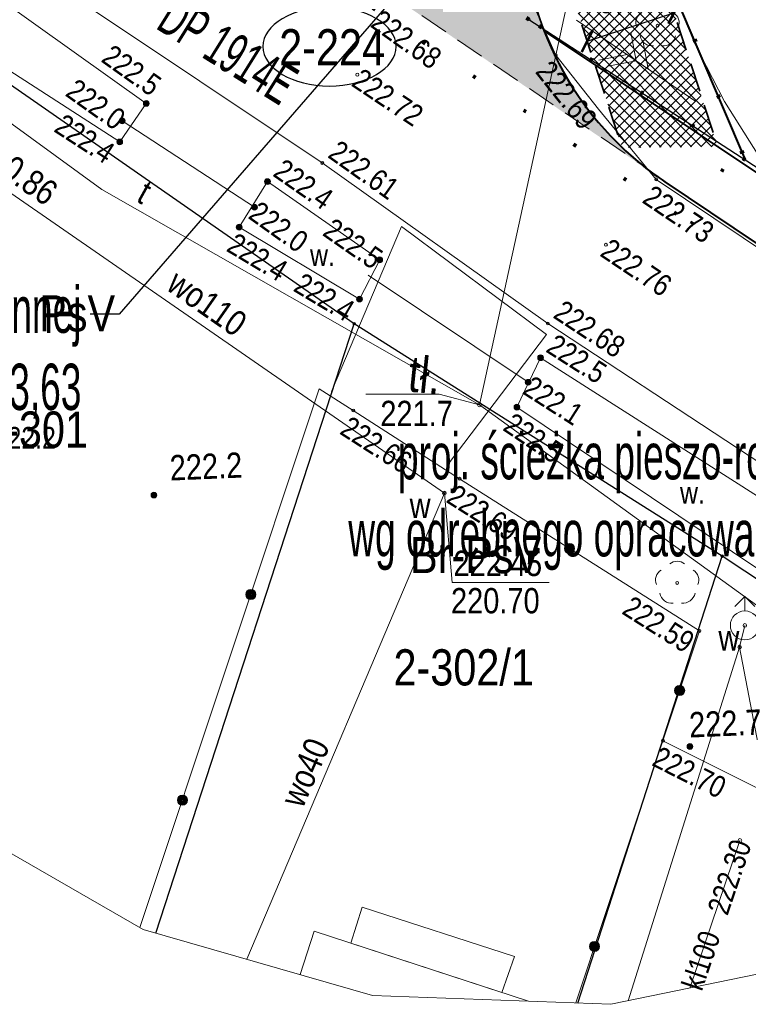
# Model space of a CAD drawing. Header units: metres. Extents: x 6599773 to 13199707, y 5688499 to 11377233.
# Tile 2 of 256: x 6599829 to 6599854, y 5688499 to 5688533. Entities that reach past the tile are written whole.
import ezdxf
from ezdxf import colors
from ezdxf.entities.mleader import LeaderData, LeaderLine
from ezdxf.enums import TextEntityAlignment as Align
from ezdxf.math import Vec2, Vec3

# ---------------------------------------------------------------- set-up
doc = ezdxf.new("R2010")
doc.units = ezdxf.units.M
doc.header["$MEASUREMENT"] = 0
for name, pattern in [('1', [0]), ('1_1', [0]), ('2_OTKJ', [2, 1.5, -0.5]), ('3_EGBU_A', [0]), ('4_SUKP', [0]), ('9', [1, 0, -1]), ('901', [0]), ('BGT', [0]), ('BTO', [0]), ('BUG', [1.5, 1, -0.5]), ('GUK', [2, 1.5, -0.5]), ('GUZ', [1, 0.5, -0.5]), ('KOU', [1.5, 1, -0.5]), ('UPT', [0]), ('UPW', [0])]:
    doc.linetypes.add(name, pattern=pattern)
doc.layers.get('0').update_dxf_attribs({"linetype": 'CONTINUOUS', "lineweight": 5})
doc.layers.get('Defpoints').update_dxf_attribs({"linetype": 'CONTINUOUS', "lineweight": 9})
for name, color, linetype, lineweight in [('_Dzialki', 140, '1', 30), ('_działki do zajęcia', 40, '1_1', 30), ('_kolor ścieżka', 10, '1', 0), ('_kraweznik', 7, 'CONTINUOUS', 35), ('_linie', 7, 'BUG', 5), ('_linie czasowe drogi', 10, '9', 80), ('_linie rozgran', 100, '9', 90), ('_obrzeze', 10, 'BUG', 35), ('_opis', 7, 'CONTINUOUS', 25), ('_wg odrębnego opracowania', 200, 'BTO', 40), ('AS__Nowe_granice', 140, 'CONTINUOUS', 30), ('EBTPO_L_12', 7, '1', 9), ('EGBB_L_0', 7, '3_EGBU_A', 9), ('Kontury', 90, 'GUK', 5), ('Numery_dzialek', 140, 'CONTINUOUS', 30), ('Numery_uzytkow', 90, 'CONTINUOUS', 5), ('OTK_E_T_4', 7, 'CONTINUOUS', 5), ('OTK_L_0', 7, '2_OTKJ', 5), ('OTK_L_5', 7, 'CONTINUOUS', 5), ('OTK_L_8', 7, 'CONTINUOUS', 5), ('OTO_L_0', 7, 'CONTINUOUS', 5), ('OTO_L_1', 7, 'CONTINUOUS', 5), ('OTR_T_0', 7, 'CONTINUOUS', 5), ('OTR_T_1', 7, 'CONTINUOUS', 5), ('OTZ_T_0', 7, 'CONTINUOUS', 13), ('Punkty', 7, 'CONTINUOUS', 9), ('SDROK_T_0', 252, 'CONTINUOUS', 5), ('SDRPK_L_1', 252, 'KOU', 5), ('SUKP_E_T_0', 34, 'CONTINUOUS', 5), ('SUKP_L_0', 34, '4_SUKP', 5), ('SUKR_T_0', 34, 'CONTINUOUS', 5), ('SZOPO_L_0', 7, 'BGT', 9), ('SZZPZ_T_0', 7, 'CONTINUOUS', 9), ('UEEOA_T_9', 1, 'CONTINUOUS', 9), ('UTTOA_T_14', 30, 'CONTINUOUS', 9), ('UTTOC_T_2', 30, 'CONTINUOUS', 9), ('UTTOO_T_2', 30, 'CONTINUOUS', 9), ('UTTPOM_L_0', 30, 'UPT', 9), ('UWWOA_T_2', 5, 'CONTINUOUS', 9), ('UWWOA_T_7', 5, 'CONTINUOUS', 9), ('UWWOC_T_0', 5, 'CONTINUOUS', 9), ('UWWOC_T_2', 5, 'CONTINUOUS', 9), ('UWWOO_T_0', 5, 'CONTINUOUS', 9), ('UWWPM_L_0', 5, 'UPW', 9), ('Uzytki', 90, 'GUZ', 9), ('WWRPP_T_0', 253, 'CONTINUOUS', 9)]:
    doc.layers.add(name, color=color, linetype=linetype, lineweight=lineweight)
doc.layers.add('_kolor jezdnia', color=7, linetype='1', lineweight=0, true_color=0x00dbdb)
doc.layers.add('_podział mój', color=7, linetype='BTO', lineweight=40, true_color=0xdb70ff)
doc.styles.add('opis', font='ARIALN.TTF', dxfattribs={"width": 0.7, "height": 1.1})
doc.styles.add('opis drzewa', font='ARIALN.TTF', dxfattribs={"width": 0.7, "height": 1.6})
doc.styles.add('STYL_ARIAL', font='ARIALN.TTF', dxfattribs={"width": 0.75, "oblique": 0.1})
doc.dimstyles.new('opi', dxfattribs={"dimtxt": 1.1, "dimasz": 0.6, "dimexe": 1, "dimexo": 1, "dimgap": 0.5, "dimtad": 1, "dimzin": 1, "dimtxsty": 'opis', "dimblk": 'ARCHTICK', "dimcen": 2.5, "dimadec": 3, "dimazin": 0, "dimtfac": 1, "dimtmove": 0, "dimatfit": 3, "dimfxl": 1, "dimarcsym": 0})

# ---------------------------------------------------------------- blocks, each defined once
blk = doc.blocks.new('_ArchTick')
at = {"color": 0, "linetype": 'ByBlock', "const_width": 0.15}
blk.add_lwpolyline([(-0.5, -0.5), (0.5, 0.5)], dxfattribs=at)
blk = doc.blocks.new('*D293')
at = {"layer": '_opis', "color": 0, "lineweight": -2, "transparency": 16777216}
blk.add_line((6599848.62, 5688532.389), (6599851.62, 5688533.369), dxfattribs=at)
at = {"layer": 'Defpoints', "color": 0, "transparency": 16777216}
for p in [(6599851.62, 5688533.369), (6599851.62, 5688533.369), (6599848.62, 5688532.389)]:
    blk.add_point(p, dxfattribs=at)
at = {"layer": '_opis', "color": 0, "lineweight": -2, "transparency": 16777216, "xscale": 0.6, "yscale": 0.6, "zscale": 0.6}
for p, rotation in [((6599851.62, 5688533.369), 18.09328466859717), ((6599848.62, 5688532.389), 198.0932846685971)]:
    blk.add_blockref('_ArchTick', p, dxfattribs=dict(at, rotation=rotation))
at = {"layer": '_opis', "color": 0, "transparency": 16777216, "insert": (6599849.759, 5688533.983), "char_height": 1.1, "attachment_point": 5, "rotation": 18.0933, "style": 'opis'}
blk.add_mtext('3,16', dxfattribs=at)
blk = doc.blocks.new('_Dot')
at = {"color": 0, "linetype": 'ByBlock', "lineweight": -2}
blk.add_line((-0.5, 0), (-1, 0), dxfattribs=at)
at = {"color": 0, "linetype": 'ByBlock', "const_width": 0.5}
blk.add_lwpolyline([(-0.25, 0, 1), (0.25, 0, 1)], format="xyb", close=True, dxfattribs=at)
blk = doc.blocks.new('GRO')
at = {"linetype": 'Continuous'}
blk.add_circle((0, 0), 0.045, dxfattribs=at)
blk = doc.blocks.new('801')
at = {"color": 0}
for radius in [0.1, 0.09, 0.08, 0.07, 0.06, 0.05, 0.04, 0.03, 0.02, 0.01]:
    blk.add_circle((0, 0), radius, dxfattribs=at)
blk = doc.blocks.new('403')
at = {"color": 0}
blk.add_circle((0, 0), 0.05, dxfattribs=at)
blk = doc.blocks.new('4_SUPS')
at = {"linetype": 'Continuous'}
blk.add_circle((0, 0), 0.0625, dxfattribs=at)
blk = doc.blocks.new('PLT')
at = {"linetype": 'Continuous'}
for p, q in [((3.75, 0), (3.0429, 0.7071)), ((0.75, 0), (5.75, 0)), ((2.875, 0), (2.1679, -0.7071))]:
    blk.add_line(p, q, dxfattribs=at)
blk = doc.blocks.new('UGT')
at = {"linetype": 'Continuous'}
blk.add_circle((0, 0), 0.0625, dxfattribs=at)
blk = doc.blocks.new('621')
at = {"color": 0}
blk.add_circle((0, 0), 0.05, dxfattribs=at)
blk = doc.blocks.new('513')
at = {"color": 0}
for p, q in [((-0.35, 0.65), (0, 1)), ((0, 0.5), (0, 1)), ((0, 1), (0.35, 0.65))]:
    blk.add_line(p, q, dxfattribs=at)
blk.add_circle((0, 0), 0.5, dxfattribs=at)
blk = doc.blocks.new('UGE')
at = {"linetype": 'Continuous'}
blk.add_circle((0, 0), 0.0625, dxfattribs=at)
blk = doc.blocks.new('UGW')
at = {"linetype": 'Continuous'}
blk.add_circle((0, 0), 0.0625, dxfattribs=at)
blk = doc.blocks.new('922')
at = {"layer": 'OTZ_T_0', "color": 0}
blk.add_circle((0, 0), 0.05, dxfattribs=at)
for centre, radius, start, end in [((0, 0.35), 0.4, 50.114, 129.886), ((-0.35, 0.1), 0.4, 119.8482, 203.5195), ((0.35, 0.1), 0.4, 336.8845, 60.1518), ((-0.2, -0.3), 0.4, 187.477, 278.4788), ((0.2, -0.275), 0.425, 262.6459, 349.6289)]:
    blk.add_arc(centre, radius, start, end, dxfattribs=at)
blk = doc.blocks.new('PNN')
at = {"linetype": 'Continuous'}
for p, q in [((3.25, 0), (2.5429, 0.7071)), ((0.75, 0), (5.75, 0)), ((3.25, 0), (2.5429, -0.7071))]:
    blk.add_line(p, q, dxfattribs=at)

msp = doc.modelspace()

# ---------------------------------------------------------------- hatches: boundary and pattern name
at = {"layer": '_kolor jezdnia'}
h = msp.add_hatch(dxfattribs=at)
h.set_pattern_fill('ANSI37', color=256, scale=2.2)
h.set_pattern_definition([(312, (0, 0), (0.204364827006, 0.184010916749), []), (42, (0, 0), (-0.184010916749, 0.204364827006), [])])
edge = h.paths.add_edge_path()
edge.add_line((6599833.066, 5688539.933), (6599850.65, 5688527.983))
edge.add_arc((6599857.338, 5688536.654), 10.95, 169.5013, 232.3548, ccw=False)
edge.add_arc((6599858.086, 5688536.618), 11.693, 162.2508, 169.9968, ccw=False)
edge.add_line((6599846.949, 5688540.183), (6599847.824, 5688542.794))
edge.add_line((6599847.824, 5688542.794), (6599849.895, 5688548.983))
edge.add_line((6599849.895, 5688548.983), (6599852.435, 5688556.569))
edge.add_line((6599852.435, 5688556.569), (6599928.486, 5688783.76))
edge.add_line((6599928.486, 5688783.76), (6599931.026, 5688791.347))
edge.add_line((6599931.026, 5688791.347), (6599996.658, 5688987.411))
edge.add_line((6599996.658, 5688987.411), (6599999.197, 5688994.998))
edge.add_line((6599999.197, 5688994.998), (6600021.93, 5689062.908))
edge.add_line((6600021.93, 5689062.908), (6600017.62, 5689067.372))
edge.add_line((6600017.62, 5689067.372), (6600016.715, 5689064.654))
edge.add_line((6600016.715, 5689064.654), (6600012.424, 5689051.836))
edge.add_line((6600012.424, 5689051.836), (6600009.884, 5689044.249))
edge.add_line((6600009.884, 5689044.249), (6599977.535, 5688947.612))
edge.add_line((6599977.535, 5688947.612), (6599974.996, 5688940.026))
edge.add_line((6599974.996, 5688940.026), (6599942.097, 5688841.746))
edge.add_line((6599942.097, 5688841.746), (6599939.557, 5688834.16))
edge.add_line((6599939.557, 5688834.16), (6599882.679, 5688664.246))
edge.add_line((6599882.679, 5688664.246), (6599880.14, 5688656.66))
edge.add_line((6599880.14, 5688656.66), (6599852.465, 5688573.985))
edge.add_line((6599852.465, 5688573.985), (6599842.47, 5688544.128))
edge.add_arc((6599835.706, 5688546.653), 7.22, 248.5481, 339.5286, ccw=False)
h.paths.add_polyline_path([(6600044.653, 5689172.272), (6600046.276, 5689181.432), (6600047.759, 5689189.802), (6600051.06, 5689208.433), (6600052.369, 5689215.818), (6600054.809, 5689229.587), (6600056.117, 5689236.972), (6600057.347, 5689243.912), (6600058.655, 5689251.297), (6600058.831, 5689252.292), (6600060.099, 5689259.446), (6600060.14, 5689259.677), (6600061.407, 5689266.831), (6600072.329, 5689328.471), (6600073.638, 5689335.856), (6600077.337, 5689356.737), (6600078.82, 5689365.107), (6600081.143, 5689378.215), (6600082.539, 5689386.092), (6600095.188, 5689457.484), (6600091.083, 5689465.841), (6600089.043, 5689454.328), (6600087.871, 5689447.711), (6600087.56, 5689445.959), (6600086.562, 5689440.326), (6600082.433, 5689417.023), (6600080.95, 5689408.653), (6600077.203, 5689387.502), (6600075.72, 5689379.133), (6600073.469, 5689366.431), (6600071.986, 5689358.061), (6600069.987, 5689346.777), (6600068.591, 5689338.9), (6600065.559, 5689321.788), (6600064.164, 5689313.911), (6600059.719, 5689288.829), (6600058.324, 5689280.951), (6600057.564, 5689276.663), (6600056.168, 5689268.785), (6600054.805, 5689261.092), (6600053.409, 5689253.214), (6600053.265, 5689252.4), (6600051.869, 5689244.522), (6600051.184, 5689240.653), (6600049.788, 5689232.776), (6600046.594, 5689214.749), (6600045.198, 5689206.872), (6600044.418, 5689202.466), (6600042.935, 5689194.097), (6600036.43, 5689157.385), (6600034.947, 5689149.016), (6600030.58, 5689124.368), (6600027.529, 5689107.151), (6600024.895, 5689094.015), (6600030.584, 5689094.264), (6600032.945, 5689106.192), (6600043.17, 5689163.902)])
edge = h.paths.add_edge_path()
edge.add_line((6600111.107, 5689535.144), (6600111.257, 5689535.852))
edge.add_line((6600111.257, 5689535.852), (6600112.916, 5689543.678))
edge.add_line((6600112.916, 5689543.678), (6600117.305, 5689564.384))
edge.add_line((6600117.305, 5689564.384), (6600119.067, 5689572.699))
edge.add_line((6600119.067, 5689572.699), (6600120.088, 5689577.513))
edge.add_line((6600120.088, 5689577.513), (6600121.643, 5689584.85))
edge.add_line((6600121.643, 5689584.85), (6600128.437, 5689616.901))
edge.add_line((6600128.437, 5689616.901), (6600129.992, 5689624.238))
edge.add_line((6600129.992, 5689624.238), (6600132.661, 5689636.827))
edge.add_line((6600132.661, 5689636.827), (6600133.209, 5689639.445))
edge.add_line((6600133.209, 5689639.445), (6600134.849, 5689647.275))
edge.add_line((6600134.849, 5689647.275), (6600138.976, 5689666.98))
edge.add_line((6600138.976, 5689666.98), (6600140.514, 5689674.321))
edge.add_line((6600140.514, 5689674.321), (6600145.209, 5689696.735))
edge.add_line((6600145.209, 5689696.735), (6600146.747, 5689704.076))
edge.add_line((6600146.747, 5689704.076), (6600151.462, 5689726.588))
edge.add_line((6600151.462, 5689726.588), (6600153, 5689733.929))
edge.add_line((6600153, 5689733.929), (6600155.244, 5689744.643))
edge.add_line((6600155.244, 5689744.643), (6600156.782, 5689751.984))
edge.add_line((6600156.782, 5689751.984), (6600161.636, 5689775.156))
edge.add_line((6600161.636, 5689775.156), (6600163.378, 5689783.476))
edge.add_line((6600163.378, 5689783.476), (6600163.851, 5689785.732))
edge.add_line((6600163.851, 5689785.732), (6600167.029, 5689800.903))
edge.add_line((6600167.029, 5689800.903), (6600179.491, 5689860.399))
edge.add_line((6600179.491, 5689860.399), (6600181.234, 5689868.719))
edge.add_line((6600181.234, 5689868.719), (6600181.847, 5689871.648))
edge.add_line((6600181.847, 5689871.648), (6600183.385, 5689878.989))
edge.add_line((6600183.385, 5689878.989), (6600184.936, 5689886.394))
edge.add_line((6600184.936, 5689886.394), (6600186.576, 5689894.224))
edge.add_line((6600186.576, 5689894.224), (6600194.051, 5689929.912))
edge.add_line((6600194.051, 5689929.912), (6600195.691, 5689937.742))
edge.add_line((6600195.691, 5689937.742), (6600202.916, 5689972.232))
edge.add_line((6600202.916, 5689972.232), (6600204.556, 5689980.062))
edge.add_line((6600204.556, 5689980.062), (6600206.063, 5689987.256))
edge.add_line((6600206.063, 5689987.256), (6600207.703, 5689995.086))
edge.add_line((6600207.703, 5689995.086), (6600210.233, 5690007.163))
edge.add_line((6600210.233, 5690007.163), (6600211.695, 5690014.144))
edge.add_arc((6600028.178, 5690052.584), 187.5, 348.16963, 357.41953)
edge.add_line((6600215.488, 5690044.143), (6600208.31, 5690026.48))
edge.add_arc((6600032.904, 5690051.979), 177.25, 348.16963, 351.72891, ccw=False)
edge.add_line((6600206.389, 5690015.64), (6600205.967, 5690013.626))
edge.add_line((6600205.967, 5690013.626), (6600204.327, 5690005.795))
edge.add_line((6600204.327, 5690005.795), (6600197.077, 5689971.184))
edge.add_line((6600197.077, 5689971.184), (6600195.334, 5689962.865))
edge.add_line((6600195.334, 5689962.865), (6600193.447, 5689953.855))
edge.add_line((6600193.447, 5689953.855), (6600191.909, 5689946.513))
edge.add_line((6600191.909, 5689946.513), (6600185.497, 5689915.899))
edge.add_line((6600185.497, 5689915.899), (6600183.857, 5689908.068))
edge.add_line((6600183.857, 5689908.068), (6600182.067, 5689899.523))
edge.add_line((6600182.067, 5689899.523), (6600180.324, 5689891.204))
edge.add_line((6600180.324, 5689891.204), (6600174.32, 5689862.542))
edge.add_line((6600174.32, 5689862.542), (6600172.578, 5689854.223))
edge.add_line((6600172.578, 5689854.223), (6600163.664, 5689811.667))
edge.add_line((6600163.664, 5689811.667), (6600162.024, 5689803.837))
edge.add_line((6600162.024, 5689803.837), (6600160.924, 5689798.588))
edge.add_line((6600160.924, 5689798.588), (6600159.279, 5689790.734))
edge.add_line((6600159.279, 5689790.734), (6600157.107, 5689780.365))
edge.add_line((6600157.107, 5689780.365), (6600155.462, 5689772.512))
edge.add_line((6600155.462, 5689772.512), (6600153.38, 5689762.572))
edge.add_line((6600153.38, 5689762.572), (6600151.735, 5689754.718))
edge.add_line((6600151.735, 5689754.718), (6600148.587, 5689739.686))
edge.add_line((6600148.587, 5689739.686), (6600146.885, 5689731.563))
edge.add_line((6600146.885, 5689731.563), (6600141.751, 5689707.053))
edge.add_line((6600141.751, 5689707.053), (6600140.111, 5689699.223))
edge.add_line((6600140.111, 5689699.223), (6600133.484, 5689667.584))
edge.add_line((6600133.484, 5689667.584), (6600131.86, 5689659.834))
edge.add_line((6600131.86, 5689659.834), (6600131.741, 5689659.264))
edge.add_line((6600131.741, 5689659.264), (6600130.118, 5689651.515))
edge.add_line((6600130.118, 5689651.515), (6600127.279, 5689637.961))
edge.add_line((6600127.279, 5689637.961), (6600126.925, 5689636.29))
edge.add_line((6600126.925, 5689636.29), (6600125.166, 5689627.995))
edge.add_line((6600125.166, 5689627.995), (6600118.01, 5689594.232))
edge.add_line((6600118.01, 5689594.232), (6600116.251, 5689585.937))
edge.add_line((6600116.251, 5689585.937), (6600113.665, 5689573.738))
edge.add_line((6600113.665, 5689573.738), (6600111.899, 5689565.403))
edge.add_line((6600111.899, 5689565.403), (6600104.89, 5689532.339))
edge.add_line((6600104.89, 5689532.339), (6600103.227, 5689524.492))
edge.add_line((6600103.227, 5689524.492), (6600096.624, 5689493.343))
edge.add_line((6600096.624, 5689493.343), (6600094.969, 5689485.535))
edge.add_line((6600094.969, 5689485.535), (6600094.3, 5689482.38))
edge.add_line((6600094.3, 5689482.38), (6600099.183, 5689478.891))
edge.add_line((6600099.183, 5689478.891), (6600099.495, 5689480.362))
edge.add_line((6600099.495, 5689480.362), (6600111.107, 5689535.144))
edge = h.paths.add_edge_path()
edge.add_arc((6600239.214, 5690851.4), 10, -2.8342, 76.137, ccw=False)
edge.add_line((6600249.202, 5690850.906), (6600249.083, 5690848.504))
edge.add_line((6600249.083, 5690848.504), (6600247.016, 5690806.767))
edge.add_line((6600247.016, 5690806.767), (6600246.092, 5690789.152))
edge.add_line((6600246.092, 5690789.152), (6600233.768, 5690572.015))
edge.add_line((6600233.768, 5690572.015), (6600228.959, 5690465.296))
edge.add_line((6600228.959, 5690465.296), (6600234.589, 5690465.017))
edge.add_line((6600234.589, 5690465.017), (6600239.263, 5690571.768))
edge.add_line((6600239.263, 5690571.768), (6600252.505, 5690806.4))
edge.add_line((6600252.505, 5690806.4), (6600254.569, 5690848.095))
edge.add_arc((6600262.559, 5690847.699), 8, 76.137, 177.1658, ccw=False)
edge.add_line((6600264.476, 5690855.466), (6600241.61, 5690861.109))
edge = h.paths.add_edge_path()
edge.add_line((6600250.031, 5690451.625), (6600250.232, 5690455.773))
edge.add_line((6600250.232, 5690455.773), (6600246.258, 5690456.417))
edge.add_line((6600246.258, 5690456.417), (6600242.172, 5690456.611))
edge.add_arc((6600242.563, 5690464.587), 7.986, 176.9124, 267.1912, ccw=False)
edge.add_line((6600234.589, 5690465.017), (6600228.959, 5690465.296))
edge.add_arc((6600220.965, 5690465.657), 8.002, 267.8289, 357.4137, ccw=False)
edge.add_line((6600220.662, 5690457.661), (6600212.407, 5690458.12))
edge.add_line((6600212.407, 5690458.12), (6600208.432, 5690457.818))
edge.add_line((6600208.432, 5690457.818), (6600208.234, 5690454.548))
edge.add_line((6600208.234, 5690454.548), (6600212.13, 5690453.127))
edge.add_line((6600212.13, 5690453.127), (6600218.641, 5690452.766))
edge.add_line((6600218.641, 5690452.766), (6600216.487, 5690452.885))
edge.add_line((6600216.487, 5690452.885), (6600220.469, 5690452.664))
edge.add_arc((6600220.025, 5690444.676), 8, -0.3387, 86.8202, ccw=False)
edge.add_line((6600228.025, 5690444.629), (6600227.804, 5690439.649))
edge.add_line((6600227.804, 5690439.649), (6600226.886, 5690435.937))
edge.add_line((6600226.886, 5690435.937), (6600225.535, 5690405.967))
edge.add_line((6600225.535, 5690405.967), (6600226.115, 5690402.188))
edge.add_line((6600226.115, 5690402.188), (6600213.445, 5690121.009))
edge.add_line((6600213.445, 5690121.009), (6600213.353, 5690118.96))
edge.add_line((6600213.353, 5690118.96), (6600209.98, 5690044.132))
edge.add_arc((6600203.986, 5690044.402), 6, 257.4162, 357.4193, ccw=False)
edge.add_line((6600202.679, 5690038.546), (6600201.59, 5690033.666))
edge.add_line((6600201.59, 5690033.666), (6600203.68, 5690033.199))
edge.add_arc((6600202.373, 5690027.344), 6, -8.2711, 77.4162, ccw=False)
edge.add_line((6600208.31, 5690026.48), (6600215.488, 5690044.143))
edge.add_line((6600215.488, 5690044.143), (6600216.2, 5690059.945))
edge.add_line((6600216.2, 5690059.945), (6600216.537, 5690067.437))
edge.add_line((6600216.537, 5690067.437), (6600223.894, 5690230.66))
edge.add_line((6600223.894, 5690230.66), (6600224.231, 5690238.153))
edge.add_line((6600224.231, 5690238.153), (6600233.508, 5690443.988))
edge.add_arc((6600241.5, 5690443.628), 8, 87.2921, 177.4195, ccw=False)
edge.add_line((6600241.878, 5690451.619), (6600246.022, 5690451.423))
edge.add_line((6600246.022, 5690451.423), (6600246.428, 5690451.443))
edge.add_line((6600246.428, 5690451.443), (6600246.794, 5690451.462))
edge.add_line((6600246.794, 5690451.462), (6600250.031, 5690451.625))
edge = h.paths.add_edge_path()
edge.add_line((6600007.338, 5689086.204), (6600006.98, 5689080.741))
edge.add_line((6600006.98, 5689080.741), (6600007.23, 5689080.721))
edge.add_line((6600007.23, 5689080.721), (6600008.093, 5689080.602))
edge.add_line((6600008.093, 5689080.602), (6600008.703, 5689080.538))
edge.add_arc((6600008.14, 5689070.554), 10, -18.5578, 86.7755, ccw=False)
edge.add_line((6600017.62, 5689067.372), (6600021.93, 5689062.908))
edge.add_arc((6599734.838, 5689159.011), 302.75, 341.4922, 343.86409)
edge.add_arc((6600034.895, 5689072.316), 9.581, 98.6333, 164.5273, ccw=False)
edge.add_line((6600033.457, 5689081.789), (6600033.833, 5689081.799))
edge.add_line((6600033.833, 5689081.799), (6600034.422, 5689082.057))
edge.add_line((6600034.422, 5689082.057), (6600036.834, 5689082.139))
edge.add_line((6600036.834, 5689082.139), (6600036.73, 5689087.149))
edge.add_line((6600036.73, 5689087.149), (6600036.58, 5689087.134))
edge.add_arc((6600036.48, 5689093.136), 6.003, 169.1688, 270.9573, ccw=False)
edge.add_line((6600030.584, 5689094.264), (6600024.895, 5689094.015))
edge.add_arc((6600015.201, 5689096.162), 9.93, 271.0943, 347.5095, ccw=False)
edge.add_arc((6600014.909, 5689089.647), 3.446, 264.4236, 278.0195, ccw=False)
edge.add_line((6600014.575, 5689086.217), (6600014.3, 5689086.233))
edge.add_line((6600014.3, 5689086.233), (6600010.474, 5689086.448))
edge.add_line((6600010.474, 5689086.448), (6600007.338, 5689086.204))
edge = h.paths.add_edge_path()
edge.add_line((6600105.491, 5689463.954), (6600106.928, 5689464.047))
edge.add_line((6600106.928, 5689464.047), (6600107.835, 5689468.66))
edge.add_line((6600107.835, 5689468.66), (6600105.312, 5689469.414))
edge.add_arc((6600107.009, 5689477.232), 8, 168.0326, 257.7529, ccw=False)
edge.add_line((6600099.183, 5689478.891), (6600094.3, 5689482.38))
edge.add_arc((6600586.245, 5689378.104), 502.875, 168.03238, 169.95222)
edge.add_line((6600091.083, 5689465.841), (6600095.188, 5689457.484))
edge.add_arc((6600103.065, 5689456.088), 8, 77.7533, 169.9525, ccw=False)
edge.add_line((6600104.762, 5689463.906), (6600105.491, 5689463.954))
at = {"layer": '_kolor ścieżka'}
h = msp.add_hatch(dxfattribs=at)
h.set_pattern_fill('ANSI37', color=10, scale=2)
h.set_pattern_definition([(45, (0, 0), (-0.1767766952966, 0.1767766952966), []), (135, (0, 0), (-0.1767766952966, -0.1767766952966), [])])
edge = h.paths.add_edge_path()
edge.add_line((6599877.145, 5688659.244), (6599854.615, 5688591.938))
edge.add_line((6599854.615, 5688591.938), (6599854.214, 5688589.387))
edge.add_line((6599854.214, 5688589.387), (6599839.435, 5688545.234))
edge.add_arc((6599834.523, 5688547.748), 5.518, 246.5151, 332.8931, ccw=False)
edge.add_line((6599832.324, 5688542.687), (6599836.926, 5688539.594))
edge.add_arc((6599835.881, 5688546.529), 7.013, 278.5662, 339.9794)
edge.add_line((6599842.47, 5688544.128), (6599857.36, 5688588.608))
edge.add_line((6599857.36, 5688588.608), (6599857.304, 5688591.591))
edge.add_line((6599857.304, 5688591.591), (6599879.509, 5688657.926))
edge.add_line((6599879.509, 5688657.926), (6599879.194, 5688658.558))
edge.add_line((6599879.194, 5688658.558), (6599877.145, 5688659.244))
h.paths.add_polyline_path([(6599879.194, 5688658.558), (6599879.509, 5688657.926), (6599881.414, 5688663.615), (6599880.781, 5688663.3), (6599878.732, 5688663.985), (6599877.145, 5688659.244)])
h.paths.add_polyline_path([(6599938.927, 5688835.426), (6599938.611, 5688836.059), (6599936.563, 5688836.744), (6599878.732, 5688663.985), (6599880.781, 5688663.3), (6599881.414, 5688663.615)])
h.paths.add_polyline_path([(6599974.365, 5688941.292), (6599974.049, 5688941.924), (6599972.001, 5688942.61), (6599936.563, 5688836.744), (6599938.611, 5688836.059), (6599938.927, 5688835.426)])
h.paths.add_polyline_path([(6599974.049, 5688941.924), (6599974.365, 5688941.292), (6600009.253, 5689045.515), (6600008.938, 5689046.148), (6600006.89, 5689046.834), (6599972.001, 5688942.61)])
h.paths.add_polyline_path([(6600008.938, 5689046.148), (6600009.253, 5689045.515), (6600011.158, 5689051.205), (6600010.525, 5689050.889), (6600008.477, 5689051.575), (6600006.89, 5689046.834)])
edge = h.paths.add_edge_path()
edge.add_arc((6599858.086, 5688536.618), 11.693, 162.2508, 169.9968)
edge.add_line((6599846.571, 5688538.649), (6599849.825, 5688528.706))
edge.add_line((6599849.825, 5688528.706), (6599853.136, 5688528.731))
edge.add_line((6599853.136, 5688528.731), (6599849.869, 5688538.729))
edge.add_line((6599849.869, 5688538.729), (6599850.886, 5688541.768))
edge.add_line((6599850.886, 5688541.768), (6599849.938, 5688542.086))
edge.add_line((6599849.938, 5688542.086), (6599847.824, 5688542.794))
edge.add_line((6599847.824, 5688542.794), (6599846.949, 5688540.183))
edge = h.paths.add_edge_path()
edge.add_arc((6600008.743, 5689068.123), 7.66, 341.4922, 372.1492)
edge.add_line((6600016.232, 5689069.735), (6600014.372, 5689078.375))
edge.add_arc((6600008.14, 5689070.554), 10, 51.4518, 78.2646)
edge.add_line((6600010.174, 5689080.345), (6600010.018, 5689077.577))
edge.add_arc((6600009.815, 5689075.099), 2.487, 14.5944, 85.3076, ccw=False)
edge.add_line((6600012.221, 5689075.725), (6600013.747, 5689068.637))
edge.add_line((6600013.747, 5689068.637), (6600013.597, 5689066.921))
edge.add_line((6600013.597, 5689066.921), (6600008.477, 5689051.575))
edge.add_line((6600008.477, 5689051.575), (6600010.525, 5689050.889))
edge.add_line((6600010.525, 5689050.889), (6600011.158, 5689051.205))
edge.add_line((6600011.158, 5689051.205), (6600016.007, 5689065.691))

# ---------------------------------------------------------------- linework, layer by layer
at = {"linetype": '1'}
msp.add_lwpolyline([(6600055.68, 5689477.92), (6599986.53, 5689096.03), (6599985.74, 5689089.37), (6599806.46, 5688549.67), (6599804.83, 5688541.58), (6599805.17, 5688533.33), (6599807.49, 5688525.41), (6599811.64, 5688518.27), (6599818.42, 5688511.51), (6599826.1, 5688505.76), (6599833.26, 5688501.65), (6599841.19, 5688499.37), (6599849.44, 5688499.06), (6599857.53, 5688500.73)], dxfattribs=at)
at = {"layer": '_Dzialki'}
for points in [[(6599840.56, 5688522.61), (6599826.92, 5688532.09)], [(6599840.56, 5688522.61), (6599826.92, 5688532.09)], [(6599833.691, 5688501.526), (6599840.56, 5688522.61)], [(6599833.691, 5688501.526), (6599840.56, 5688522.61)], [(6599853.29, 5688514.57), (6599840.56, 5688522.61)], [(6599853.29, 5688514.57), (6599840.56, 5688522.61)], [(6599848.298, 5688499.103), (6599853.29, 5688514.57)], [(6599848.298, 5688499.103), (6599853.29, 5688514.57)], [(6599864.47, 5688507.16), (6599853.29, 5688514.57)], [(6599864.47, 5688507.16), (6599853.29, 5688514.57)]]:
    msp.add_lwpolyline(points, dxfattribs=at)
at = {"layer": '_działki do zajęcia', "extrusion": (0, 0, -1)}
msp.add_ellipse((6599839.701, 5688532.197), major_axis=(-2.305, 0), ratio=0.5916, dxfattribs=at)
at = {"layer": '_kraweznik'}
msp.add_arc((6599857.446, 5688536.714), 11.055, 161.7147, 201.0886, dxfattribs=at)
at = {"layer": '_linie'}
for p, q in [((6599832.966, 5688540.009), (6599850.559, 5688528.067)), ((6599848.89, 5688531.564), (6599853.136, 5688528.731))]:
    msp.add_line(p, q, dxfattribs=at)
at = {"layer": '_linie czasowe drogi', "ltscale": 2}
msp.add_lwpolyline([(6599830.762, 5688544.725), (6599829.033, 5688541.792), (6599852.222, 5688526.059), (6599853.662, 5688528.555)], dxfattribs=at)
at = {"layer": '_linie rozgran', "lineweight": 90, "ltscale": 2}
msp.add_lwpolyline([(6600030.348, 5689076.243), (6599864.025, 5688580.052), (6599850.2, 5688538.619), (6599851.513, 5688534.393), (6599854.081, 5688528.283), (6599846.604, 5688533.137), (6599838.554, 5688539.012), (6599831.01, 5688544.56), (6599831.366, 5688545.646), (6599834.825, 5688543.343), (6599838.712, 5688545.594), (6599853.456, 5688589.641), (6599853.466, 5688593.232), (6600012.715, 5689068.962)], dxfattribs=at)
at = {"layer": '_obrzeze'}
for p, q in [((6599846.571, 5688538.649), (6599849.825, 5688528.706)), ((6599849.869, 5688538.729), (6599853.136, 5688528.731))]:
    msp.add_line(p, q, dxfattribs=at)
at = {"layer": '_podział mój'}
msp.add_line((6599851.485, 5688534.356), (6599854.081, 5688528.283), dxfattribs=at)
at = {"layer": '_wg odrębnego opracowania'}
msp.add_line((6599855.85, 5688526.92), (6599847.132, 5688532.737), dxfattribs=at)
msp.add_lwpolyline([(6599851.303, 5688527.523), (6599864.846, 5688518.423)], dxfattribs=at)
for start, end in [(201.0886, 226.6854), (226.6854, 236.2422)]:
    msp.add_arc((6599857.446, 5688536.714), 11.055, start, end, dxfattribs=at)
at = {"layer": 'AS__Nowe_granice'}
msp.add_lwpolyline([(6599846.6, 5688533.14), (6599857.09, 5688526.33)], dxfattribs=at)
at = {"layer": 'EBTPO_L_12', "color": 7}
msp.add_lwpolyline([(6599840.44, 5688501.17), (6599840.83, 5688502.42), (6599846.1, 5688500.71), (6599845.67, 5688499.47), (6599840.44, 5688501.17)], dxfattribs=at)
at = {"layer": 'EGBB_L_0', "color": 7}
for points in [[(6599838.685, 5688500.09), (6599839.17, 5688501.59)], [(6599839.17, 5688501.59), (6599846.592, 5688499.167)]]:
    msp.add_lwpolyline(points, dxfattribs=at)
at = {"layer": 'Kontury', "color": 3, "linetype": '1'}
msp.add_lwpolyline([(6599846.6, 5688533.14), (6599857.09, 5688526.33)], dxfattribs=at)
at = {"layer": 'OTK_L_0', "color": 7, "linetype": '1'}
for points in [[(6599826.779, 5688536.641), (6599839.453, 5688528.171)], [(6599847.53, 5688531.899), (6599846.752, 5688533.656)], [(6599849.014, 5688530.028), (6599847.53, 5688531.899)], [(6599851.005, 5688527.601), (6599849.014, 5688530.028)], [(6599839.453, 5688528.171), (6599847.255, 5688522.615)], [(6599864.999, 5688518.208), (6599851.005, 5688527.601)], [(6599847.255, 5688522.615), (6599866.941, 5688509.679)]]:
    msp.add_lwpolyline(points, dxfattribs=at)
at = {"layer": 'OTK_L_5', "color": 7}
for points in [[(6599820.656, 5688539.298), (6599833.365, 5688530.232)], [(6599832.447, 5688528.898), (6599819.682, 5688537.151)], [(6599833.365, 5688530.232), (6599832.447, 5688528.898)], [(6599836.58, 5688525.948), (6599837.557, 5688527.524)], [(6599837.557, 5688527.524), (6599841.439, 5688524.818)], [(6599840.74, 5688523.462), (6599836.58, 5688525.948)], [(6599841.439, 5688524.818), (6599840.74, 5688523.462)], [(6599846.186, 5688519.723), (6599847.007, 5688521.433)], [(6599847.007, 5688521.433), (6599858.329, 5688514.204)], [(6599857.389, 5688512.197), (6599846.186, 5688519.723)]]:
    msp.add_lwpolyline(points, dxfattribs=at)
at = {"layer": 'OTK_L_8', "color": 7, "linetype": '1'}
for points in [[(6599832.533, 5688529.627), (6599837.109, 5688526.638)], [(6599841.043, 5688524.286), (6599846.575, 5688520.582)]]:
    msp.add_lwpolyline(points, dxfattribs=at)
at = {"layer": 'OTO_L_0', "color": 7, "linetype": '901'}
for points in [[(6599852.333, 5688532.316), (6599851.513, 5688534.393)], [(6599853.369, 5688530.301), (6599852.333, 5688532.316)], [(6599854.565, 5688528.392), (6599853.369, 5688530.301)], [(6599839.349, 5688520.358), (6599833.148, 5688501.714)], [(6599840.525, 5688519.607), (6599839.349, 5688520.358)], [(6599852.502, 5688511.978), (6599844.204, 5688517.246)], [(6599851.237, 5688508.18), (6599852.502, 5688511.978)], [(6599856.304, 5688505.636), (6599851.237, 5688508.18)]]:
    msp.add_lwpolyline(points, dxfattribs=at)
at = {"layer": 'OTO_L_0', "color": 7}
for centre, radius in [((6599848.005, 5688514.833), 0.175), ((6599848.005, 5688514.833), 0.158), ((6599848.005, 5688514.833), 0.14), ((6599848.005, 5688514.833), 0.122), ((6599848.005, 5688514.833), 0.105), ((6599848.005, 5688514.833), 0.0875), ((6599848.005, 5688514.833), 0.07), ((6599848.005, 5688514.833), 0.0525), ((6599848.005, 5688514.833), 0.035), ((6599836.982, 5688513.241), 0.175), ((6599836.982, 5688513.241), 0.158), ((6599836.982, 5688513.241), 0.14), ((6599836.982, 5688513.241), 0.122), ((6599836.982, 5688513.241), 0.105), ((6599836.982, 5688513.241), 0.0875), ((6599836.982, 5688513.241), 0.07), ((6599836.982, 5688513.241), 0.0525), ((6599836.982, 5688513.241), 0.035), ((6599851.815, 5688509.916), 0.175), ((6599851.815, 5688509.916), 0.158), ((6599851.815, 5688509.916), 0.14), ((6599851.815, 5688509.916), 0.122), ((6599851.815, 5688509.916), 0.105), ((6599851.815, 5688509.916), 0.0875), ((6599851.815, 5688509.916), 0.07), ((6599851.815, 5688509.916), 0.0525), ((6599851.815, 5688509.916), 0.035), ((6599834.615, 5688506.125), 0.175), ((6599834.615, 5688506.125), 0.158), ((6599834.615, 5688506.125), 0.14), ((6599834.615, 5688506.125), 0.122), ((6599834.615, 5688506.125), 0.105), ((6599834.615, 5688506.125), 0.0875), ((6599834.615, 5688506.125), 0.07), ((6599834.615, 5688506.125), 0.0525), ((6599834.615, 5688506.125), 0.035)]:
    msp.add_circle(centre, radius, dxfattribs=at)
at = {"layer": 'OTO_L_1', "color": 7}
msp.add_lwpolyline([(6599844.204, 5688517.246), (6599840.525, 5688519.607)], dxfattribs=at)
at = {"layer": 'SDRPK_L_1', "color": 7, "linetype": '1'}
for points in [[(6599839.77, 5688520.26), (6599842.19, 5688525.97)], [(6599842.19, 5688525.97), (6599847.21, 5688522.23)], [(6599843.84, 5688517.8), (6599847.21, 5688522.23)]]:
    msp.add_lwpolyline(points, dxfattribs=at)
at = {"layer": 'SUKP_L_0', "color": 34}
msp.add_lwpolyline([(6599852.167, 5688499.623), (6599853.9, 5688504.73)], dxfattribs=at)
at = {"layer": 'SZOPO_L_0', "color": 7, "linetype": '901'}
msp.add_lwpolyline([(6599851.237, 5688508.18), (6599848.22, 5688499.106)], dxfattribs=at)
at = {"layer": 'SZOPO_L_0', "color": 7}
for radius in [0.175, 0.158, 0.14, 0.122, 0.105, 0.0875, 0.07, 0.0525, 0.035]:
    msp.add_circle((6599848.871, 5688501.063), radius, dxfattribs=at)
at = {"layer": 'UTTOC_T_2', "color": 30}
for points in [[(6599840.961, 5688520.168), (6599843.502, 5688520.168)], [(6599844.89, 5688519.8), (6599843.502, 5688520.168)]]:
    msp.add_lwpolyline(points, dxfattribs=at)
at = {"layer": 'UTTPOM_L_0', "color": 30}
for points in [[(6599807.48, 5688545), (6599831.83, 5688527.25)], [(6599844.89, 5688519.8), (6599849.4, 5688540.47)], [(6599831.83, 5688527.25), (6599844.89, 5688519.8)], [(6599844.89, 5688519.8), (6599865.606, 5688504.823)]]:
    msp.add_lwpolyline(points, dxfattribs=at)
at = {"layer": 'UWWOC_T_0', "color": 5}
for points in [[(6599843.68, 5688516.75), (6599843.95, 5688513.66)], [(6599843.95, 5688513.66), (6599847.304, 5688513.66)]]:
    msp.add_lwpolyline(points, dxfattribs=at)
at = {"layer": 'UWWOC_T_2', "color": 5}
msp.add_lwpolyline([(6599853.89, 5688511.42), (6599854.532, 5688508.047)], dxfattribs=at)
at = {"layer": 'UWWPM_L_0', "color": 5}
for points in [[(6599843.68, 5688516.75), (6599826.99, 5688528.29)], [(6599843.68, 5688516.75), (6599836.841, 5688500.62)], [(6599853.89, 5688511.42), (6599854.07, 5688512.17)], [(6599850.031, 5688499.182), (6599853.89, 5688511.42)]]:
    msp.add_lwpolyline(points, dxfattribs=at)
at = {"layer": 'Uzytki', "color": 3, "linetype": '1'}
for points in [[(6599846.6, 5688533.14), (6599857.09, 5688526.33)], [(6599826.92, 5688532.09), (6599840.56, 5688522.61)], [(6599840.56, 5688522.61), (6599833.692, 5688501.526)], [(6599853.29, 5688514.57), (6599840.56, 5688522.61)], [(6599848.298, 5688499.103), (6599853.29, 5688514.57)], [(6599853.29, 5688514.57), (6599864.47, 5688507.16)]]:
    msp.add_lwpolyline(points, dxfattribs=at)

# ---------------------------------------------------------------- block references
at = {"layer": 'OTR_T_0', "color": 7, "rotation": 0.0008399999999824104}
for p in [(6599847.53, 5688531.899), (6599840.666, 5688531.225), (6599839.453, 5688528.171), (6599851.005, 5688527.601), (6599849.265, 5688525.341), (6599847.255, 5688522.615), (6599840.525, 5688519.607), (6599844.204, 5688517.246), (6599852.502, 5688511.978), (6599851.237, 5688508.18)]:
    msp.add_blockref('403', p, dxfattribs=at)
at = {"layer": 'OTR_T_1', "color": 7, "rotation": 0.0008399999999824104}
for p in [(6599833.365, 5688530.232), (6599832.533, 5688529.627), (6599832.447, 5688528.898), (6599837.557, 5688527.524), (6599837.109, 5688526.638), (6599836.58, 5688525.948), (6599841.439, 5688524.818), (6599840.74, 5688523.462), (6599847.007, 5688521.433), (6599846.575, 5688520.582), (6599846.186, 5688519.723)]:
    msp.add_blockref('801', p, dxfattribs=at)
at = {"layer": 'Punkty', "color": 7}
for p in [(6599846.6, 5688533.14), (6599840.56, 5688522.61), (6599853.29, 5688514.57)]:
    msp.add_blockref('GRO', p, dxfattribs=at)
at = {"layer": 'SUKR_T_0', "color": 34}
msp.add_blockref('4_SUPS', (6599853.9, 5688504.73), dxfattribs=at)
at = {"layer": 'SZZPZ_T_0', "color": 7}
for p in [(6599851.05, 5688532.92), (6599851.73, 5688513.64)]:
    msp.add_blockref('922', p, dxfattribs=at)
at = {"layer": 'UEEOA_T_9', "rotation": 325.64999853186}
msp.add_blockref('PNN', (6599847.63, 5688533.54), dxfattribs=at)
at = {"layer": 'UTTOA_T_14', "color": 30, "rotation": 325.6471299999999}
msp.add_blockref('PLT', (6599847.63, 5688533.54), dxfattribs=at)
at = {"layer": 'UTTOA_T_14', "rotation": 325.64999853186}
msp.add_blockref('PLT', (6599847.63, 5688533.54), dxfattribs=at)
at = {"layer": 'UTTOC_T_2', "color": 30}
msp.add_blockref('UGT', (6599844.89, 5688519.8), dxfattribs=at)
at = {"layer": 'UWWOA_T_7', "color": 7}
for p, rotation in [((6599843.68, 5688516.75), 331.2842), ((6599853.89, 5688511.42), 337.30025)]:
    msp.add_blockref('621', p, dxfattribs=dict(at, rotation=rotation))
msp.add_blockref('513', (6599854.07, 5688512.17), dxfattribs=at)
at = {"layer": 'UWWOC_T_2', "color": 5}
for name, p, rotation in [('UGE', (6599843.68, 5688516.75), 12.416), ('UGW', (6599854.07, 5688512.17), 103.97465), ('UGE', (6599853.89, 5688511.42), 272.4013199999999)]:
    msp.add_blockref(name, p, dxfattribs=dict(at, rotation=rotation))
at = {"layer": 'WWRPP_T_0', "color": 7, "rotation": 2.40069}
for p in [(6599833.63, 5688516.68), (6599852.17, 5688507.98)]:
    msp.add_blockref('801', p, dxfattribs=at)

# ---------------------------------------------------------------- texts
at = {"layer": '_opis', "insert": (6599834.394, 5688534.034), "char_height": 1.4, "width": 14.30627, "attachment_point": 1, "rotation": 328.0368, "style": 'opis drzewa'}
msp.add_mtext('DP 1914E ', dxfattribs=at)
at = {"layer": 'Numery_dzialek', "style": 'STYL_ARIAL'}
for s, p in [('2-224', (6599837.964, 5688532.799)), ('2-301', (6599827.687, 5688519.571)), ('2-302/1', (6599841.918, 5688511.343))]:
    msp.add_text(s, height=1.25, dxfattribs=at).set_placement(p, align=Align.TOP_LEFT)
at = {"layer": 'Numery_uzytkow', "color": 3, "style": 'STYL_ARIAL'}
for s, p in [('PsV', (6599829.662, 5688521.967)), ('Br-PsV', (6599842.491, 5688513.603))]:
    msp.add_text(s, height=1.25, dxfattribs=at).set_placement(p, align=Align.BOTTOM_LEFT)
at = {"layer": 'OTK_E_T_4', "color": 7, "style": 'STYL_ARIAL'}
for p in [(6599839.46, 5688524.978), (6599852.258, 5688516.753)]:
    msp.add_text('w.', height=0.75, dxfattribs=at).set_placement(p, align=Align.MIDDLE_CENTER)
at = {"layer": 'OTR_T_0', "color": 7, "style": 'STYL_ARIAL'}
for s, rotation, p in [('222.68', 324.5, (6599841.517, 5688533.515)), ('222.69', 308.4, (6599847.383, 5688531.782)), ('222.73', 326.1, (6599850.9, 5688527.445)), ('222.66', 327.3, (6599840.424, 5688519.449)), ('222.69', 327.6, (6599844.104, 5688517.088)), ('222.70', 333.3, (6599851.153, 5688508.013))]:
    msp.add_text(s, height=0.75, rotation=rotation, dxfattribs=at).set_placement(p, align=Align.TOP_LEFT)
for s, rotation, p in [('222.72', 326.2, (6599840.631, 5688531.173)), ('222.76', 326.1, (6599849.23, 5688525.289))]:
    msp.add_text(s, height=0.75, rotation=rotation, dxfattribs=at).set_placement(p, align=Align.MIDDLE_LEFT)
for s, rotation, p in [('222.61', 324.5, (6599839.477, 5688528.205)), ('222.68', 326.7, (6599847.278, 5688522.65))]:
    msp.add_text(s, height=0.75, rotation=rotation, dxfattribs=at).set_placement(p, align=Align.BOTTOM_LEFT)
msp.add_text('222.59', height=0.75, rotation=327.6, dxfattribs=at).set_placement((6599852.401, 5688511.82), align=Align.TOP_RIGHT)
at = {"layer": 'OTR_T_1', "color": 7, "style": 'STYL_ARIAL'}
msp.add_text('222.5', height=0.75, rotation=324.5, dxfattribs=at).set_placement((6599833.389, 5688530.266), align=Align.BOTTOM_RIGHT)
for s, rotation, p in [('222.0', 324.5, (6599832.497, 5688529.576)), ('222.5', 325.1, (6599841.403, 5688524.767))]:
    msp.add_text(s, height=0.75, rotation=rotation, dxfattribs=at).set_placement(p, align=Align.MIDDLE_RIGHT)
for rotation, p in [(327.1, (6599832.345, 5688528.741)), (329.1, (6599840.644, 5688523.301))]:
    msp.add_text('222.4', height=0.75, rotation=rotation, dxfattribs=at).set_placement(p, align=Align.TOP_RIGHT)
for s, rotation, p in [('222.4', 325.1, (6599837.581, 5688527.558)), ('222.5', 327.4, (6599847.029, 5688521.468))]:
    msp.add_text(s, height=0.75, rotation=rotation, dxfattribs=at).set_placement(p, align=Align.BOTTOM_LEFT)
for s, rotation, p in [('222.0', 324.4, (6599837.073, 5688526.587)), ('222.1', 327.4, (6599846.541, 5688520.529))]:
    msp.add_text(s, height=0.75, rotation=rotation, dxfattribs=at).set_placement(p, align=Align.MIDDLE_LEFT)
for s, rotation, p in [('222.4', 329.1, (6599836.484, 5688525.787)), ('222.5', 326.1, (6599846.081, 5688519.567))]:
    msp.add_text(s, height=0.75, rotation=rotation, dxfattribs=at).set_placement(p, align=Align.TOP_LEFT)
msp.add_text('222.2', height=0.75, dxfattribs=at).set_placement((6599828.088, 5688519.037), align=Align.TOP_LEFT)
at = {"layer": 'SDROK_T_0', "color": 7, "style": 'STYL_ARIAL'}
msp.add_text('tł.', height=1.25, rotation=354.04, dxfattribs=at).set_placement((6599842.999, 5688520.836), align=Align.MIDDLE_CENTER)
at = {"layer": 'SUKP_E_T_0', "color": 34, "style": 'STYL_ARIAL'}
msp.add_text('kl100', height=0.75, rotation=71.2526, dxfattribs=at).set_placement((6599852.556, 5688500.577), align=Align.MIDDLE_CENTER)
at = {"layer": 'SUKR_T_0', "color": 34, "style": 'STYL_ARIAL'}
msp.add_text('222.30', height=0.75, rotation=71.2526, dxfattribs=at).set_placement((6599853.959, 5688504.71), align=Align.MIDDLE_RIGHT)
at = {"layer": 'UTTOC_T_2', "color": 30, "style": 'STYL_ARIAL'}
msp.add_text('221.7', height=0.875, dxfattribs=at).set_placement((6599843.97, 5688519.941), align=Align.TOP_RIGHT)
at = {"layer": 'UTTOO_T_2', "color": 30, "style": 'STYL_ARIAL'}
msp.add_text('t', height=0.875, rotation=330.8025, dxfattribs=at).set_placement((6599832.851, 5688526.633), align=Align.BOTTOM_LEFT)
at = {"layer": 'UWWOA_T_2', "color": 7, "style": 'STYL_ARIAL'}
for p in [(6599843.199, 5688515.618), (6599853.88, 5688511.039)]:
    msp.add_text('w', height=0.875, dxfattribs=at).set_placement(p, align=Align.BOTTOM_RIGHT)
at = {"layer": 'UWWOC_T_0', "color": 5, "style": 'STYL_ARIAL'}
msp.add_text('220.86', height=0.875, rotation=325.2067, dxfattribs=at).set_placement((6599827.221, 5688528.189), align=Align.BOTTOM_LEFT)
for s, p in [('222.45', (6599843.993, 5688513.617)), ('220.70', (6599843.907, 5688512.325))]:
    msp.add_text(s, height=0.875, dxfattribs=at).set_placement(p, align=Align.BOTTOM_LEFT)
at = {"layer": 'UWWOO_T_0', "color": 5, "style": 'STYL_ARIAL'}
for s, rotation, p in [('wo110', 325.044, (6599833.86, 5688523.599)), ('wo40', 66.39, (6599839.015, 5688505.704))]:
    msp.add_text(s, height=0.875, rotation=rotation, dxfattribs=at).set_placement(p, align=Align.BOTTOM_LEFT)
at = {"layer": 'WWRPP_T_0', "color": 7, "style": 'STYL_ARIAL'}
for s, p in [('222.2', (6599834.208, 5688516.919)), ('222.7', (6599852.173, 5688508.027))]:
    msp.add_text(s, height=0.875, rotation=2.4, dxfattribs=at).set_placement(p, align=Align.BOTTOM_LEFT)

# ---------------------------------------------------------------- dimensions: what is measured, and where the dimension line sits
at = {"layer": '_opis'}
dim = msp.add_aligned_dim(p1=(6599848.62, 5688532.389), p2=(6599851.62, 5688533.369), distance=0, dimstyle='opi', dxfattribs=at)
dim.commit()
dim.dimension.update_dxf_attribs({"geometry": '*D293', "text_midpoint": (6599849.759, 5688533.983)})

# ---------------------------------------------------------------- leaders
ml = msp.add_multileader_mtext('Standard', dxfattribs=at)
ml.set_content('Koniec rozbudowy drogi gminnej\\Pkm 2+373,63', color=256, style='opis drzewa')
ml.set_leader_properties()
ml.set_arrow_properties(name='DOT')
ml.build(insert=Vec2(0, 0))
ml.multileader.update_dxf_attribs({"dogleg_length": 1, "arrow_head_size": 0.3})
ctx = ml.context
ctx.base_point, ctx.char_height, ctx.arrow_head_size, ctx.landing_gap_size, ctx.plane_origin = Vec3(6599812.466, 5688522.934), 1.6, 0.3, 0.3, Vec3(6599812.711, 5688511.835)
ctx.text_align_type = 2
notes = []
notes.append((ctx, [(1, (1, 1, 0), (6599832.423, 5688522.934), (-1, 0), 1, [(0, [(6599841.95, 5688533.911)], 0, [])])]))
ctx.mtext.insert, ctx.mtext.rotation, ctx.mtext.alignment, ctx.mtext.flow_direction = Vec3(6599831.123, 5688523.892), -4.660029, 3, 5
ml = msp.add_multileader_mtext('Standard', dxfattribs=at)
ml.set_content('proj. ścieżka pieszo-row.\\Pwg odrębnego opracowania', color=256, style='opis drzewa')
ml.set_leader_properties()
ml.set_arrow_properties(name='DOT')
ml.build(insert=Vec2(0, 0))
ml.multileader.update_dxf_attribs({"dogleg_length": 1, "arrow_head_size": 0.3})
ctx = ml.context
ctx.base_point, ctx.char_height, ctx.arrow_head_size, ctx.landing_gap_size, ctx.plane_origin = Vec3(6599840.11, 5688517.79), 1.6, 0.3, 0.3, Vec3(6599833.37, 5688496.123)
ctx.text_align_type = 2
notes.append((ctx, [(1, (1, 1, 0), (6599857.415, 5688517.79), (-1, 0), 1, [(0, [(6599859.391, 5688523.341)], 0, [])])]))
ctx.mtext.insert, ctx.mtext.rotation, ctx.mtext.alignment, ctx.mtext.flow_direction = Vec3(6599856.115, 5688518.825), -4.660029, 3, 5
for ctx, leaders in notes:
    for number, flags, end, landing, length, lines in leaders:
        leader = LeaderData()
        leader.index, (leader.has_last_leader_line, leader.has_dogleg_vector, leader.attachment_direction) = number, flags
        leader.last_leader_point, leader.dogleg_vector, leader.dogleg_length = Vec3(end), Vec3(landing), length
        for number, points, colour, breaks in lines:
            line = LeaderLine()
            line.index, line.vertices, line.color, line.breaks = number, Vec3.list(points), colors.encode_raw_color(colour), breaks
            leader.lines.append(line)
        ctx.leaders.append(leader)

doc.saveas('drawing.dxf')
